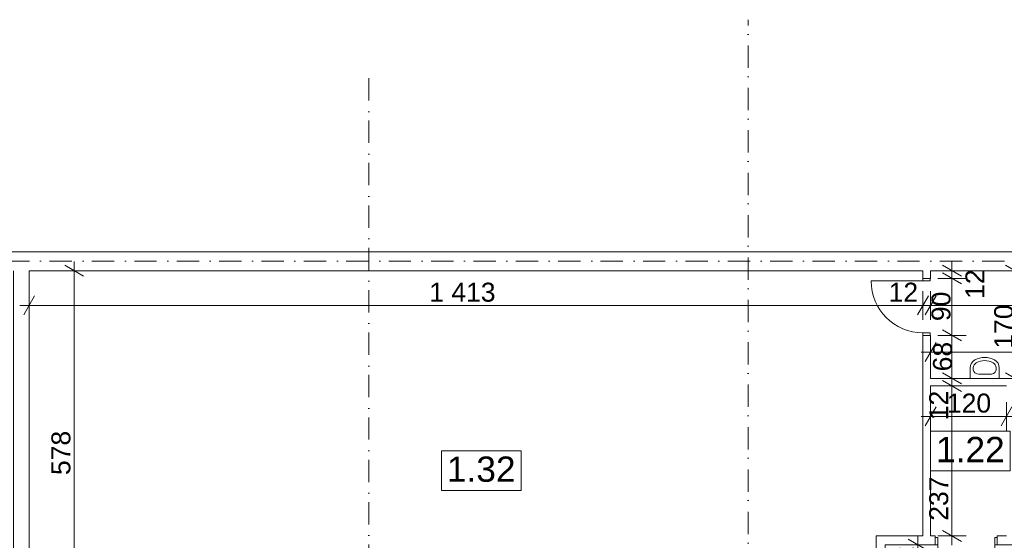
# Model space of a CAD drawing. Extents: x -283435 to 14216, y -77540 to 30522.
# Tile 127 of 177: x -97126 to -81554, y -65076 to -56843. Entities that reach past the tile are written whole.
import ezdxf

# ---------------------------------------------------------------- set-up
doc = ezdxf.new("R2010")
doc.units = 0
doc.header["$MEASUREMENT"] = 0
doc.linetypes.add('Kropki i Kreski', pattern=[670.277762, 352.777767, -176.388884, 0, -141.111112])
for name, color, linetype in [('Drzwi ArchiCAD', 7, 'Continuous'), ('SANITARNE', 7, 'Continuous'), ('WYMIARY', 7, 'Continuous'), ('ŚCIANY', 7, 'Continuous')]:
    doc.layers.add(name, color=color, linetype=linetype)
for name, color, linetype, lineweight in [('Drzwi ArchiCAD_Nr_Pióra__3', 3, 'Continuous', 18), ('Drzwi ArchiCAD_Nr_Pióra__7', 7, 'Continuous', 18), ('OPISY_Nr_Pióra__65', 65, 'Continuous', 18), ('OPISY_Nr_Pióra__86', 86, 'Continuous', 18), ('OSIE_Nr_Pióra__5', 5, 'Continuous', 18), ('OSIE_Nr_Pióra__7', 7, 'Continuous', 18), ('SANITARNE_Nr_Pióra__6', 6, 'Continuous', 9), ('WYMIARY_Nr_Pióra__4', 4, 'Continuous', 18), ('WYMIARY_Nr_Pióra__5', 5, 'Continuous', 18), ('ŚCIANY_Nr_Pióra__7', 7, 'Continuous', 18)]:
    doc.layers.add(name, color=color, linetype=linetype, lineweight=lineweight)
doc.styles.add('GENERATED_STYLE_1', font='arial.ttf')
doc.styles.add('GENERATED_STYLE_2', font='txt')
doc.dimstyles.new('GENERATED_STYLE__1', dxfattribs={"dimtxt": 300, "dimasz": 228, "dimexe": 0.18, "dimexo": 0, "dimgap": 0.09, "dimtad": 1, "dimdec": 0, "dimlfac": 0.1, "dimzin": 0, "dimdsep": 46, "dimtxsty": 'GENERATED_STYLE_2', "dimblk": 'ARROWHEAD_2', "dimblk1": 'ARROWHEAD_2', "dimblk2": 'ARROWHEAD_2', "dimcen": 0.09, "dimclrd": 256, "dimclre": 256, "dimclrt": 256, "dimazin": 0, "dimtfac": 1, "dimtdec": 4, "dimtmove": 0, "dimatfit": 3, "dimfxl": 1, "dimtolj": 1, "dimtzin": 0, "dimarcsym": 0})
doc.dimstyles.new('GENERATED_STYLE__2', dxfattribs={"dimtxt": 300, "dimasz": 228, "dimexe": 0.18, "dimexo": 0, "dimgap": 0.09, "dimtad": 1, "dimtih": 1, "dimtoh": 1, "dimdec": 0, "dimlfac": 0.1, "dimzin": 0, "dimdsep": 46, "dimtxsty": 'GENERATED_STYLE_2', "dimblk": 'ARROWHEAD_2', "dimblk1": 'ARROWHEAD_2', "dimblk2": 'ARROWHEAD_2', "dimcen": 0.09, "dimclrd": 256, "dimclre": 256, "dimclrt": 256, "dimazin": 0, "dimtfac": 1, "dimtdec": 4, "dimtmove": 0, "dimatfit": 3, "dimfxl": 1, "dimtolj": 1, "dimtzin": 0, "dimarcsym": 0})
doc.dimstyles.new('GENERATED_STYLE__4', dxfattribs={"dimtxt": 300, "dimasz": 228, "dimexe": 0.18, "dimexo": 0, "dimgap": 0.09, "dimtad": 1, "dimdec": 0, "dimlfac": 0.1, "dimzin": 0, "dimdsep": 46, "dimtxsty": 'GENERATED_STYLE_2', "dimblk": 'ARROWHEAD_2', "dimblk1": 'ARROWHEAD_2', "dimblk2": 'ARROWHEAD_2', "dimcen": 0.09, "dimclrd": 256, "dimclre": 256, "dimclrt": 256, "dimazin": 0, "dimtfac": 1, "dimtdec": 4, "dimtmove": 2, "dimatfit": 3, "dimfxl": 1, "dimtolj": 1, "dimtzin": 0, "dimarcsym": 0})

# ---------------------------------------------------------------- blocks, each defined once
blk = doc.blocks.new('Ściana_199', base_point=(-78491, -62635))
at = {"layer": 'ŚCIANY_Nr_Pióra__7', "linetype": 'Continuous'}
for p, q in [((-78371, -62515), (-82721, -62515)), ((-82721, -62635), (-81520, -62635)), ((-81400, -62635), (-79957, -62635)), ((-79837, -62635), (-78491, -62635))]:
    blk.add_line(p, q, dxfattribs=at)
blk = doc.blocks.new('D1 Drzwi proste 12_57')
at = {"layer": 'Drzwi ArchiCAD_Nr_Pióra__3', "linetype": 'Continuous'}
for p, q in [((450, 0), (450, 900)), ((-450, 0), (-490, 0)), ((-490, 0), (-490, -115)), ((-450, -115), (-450, 0)), ((490, 0), (450, 0)), ((450, 0), (450, -115)), ((490, -115), (490, 0)), ((-490, -115), (-450, -115)), ((450, -115), (490, -115))]:
    blk.add_line(p, q, dxfattribs=at)
blk.add_arc((450, 0), 900, 90, 180, dxfattribs=at)
at = {"layer": 'Drzwi ArchiCAD_Nr_Pióra__7', "linetype": 'Continuous'}
for p, q in [((-490, 0), (-490, -115)), ((490, 0), (490, -115))]:
    blk.add_line(p, q, dxfattribs=at)
blk = doc.blocks.new('Ściana_202', base_point=(-79957, -65146))
at = {"layer": 'ŚCIANY_Nr_Pióra__7', "linetype": 'Continuous'}
for p, q in [((-82841, -65006), (-83581, -65006)), ((-82646, -65006), (-82721, -65006)), ((-82646, -65031), (-82646, -65006)), ((-82646, -65146), (-82646, -65031)), ((-81666, -65031), (-81666, -65006)), ((-81520, -65006), (-81666, -65006)), ((-81666, -65146), (-81666, -65031)), ((-81061, -65006), (-81400, -65006)), ((-81061, -65031), (-81061, -65006)), ((-81061, -65146), (-81061, -65031)), ((-80081, -65031), (-80081, -65006)), ((-79957, -65006), (-80081, -65006)), ((-80081, -65146), (-80081, -65031)), ((-83441, -65146), (-82646, -65146)), ((-81666, -65146), (-81061, -65146)), ((-80081, -65146), (-79957, -65146))]:
    blk.add_line(p, q, dxfattribs=at)
at = {"layer": 'Drzwi ArchiCAD', "linetype": 'Continuous', "xscale": -1, "rotation": 180}
for p in [(-82156, -65146), (-80571, -65146)]:
    blk.add_blockref('D1 Drzwi proste 12_57', p, dxfattribs=at)
blk = doc.blocks.new('D1 Drzwi proste 12_58')
at = {"layer": 'Drzwi ArchiCAD_Nr_Pióra__3', "linetype": 'Continuous'}
for p, q in [((400, 0), (400, 800)), ((-400, 0), (-440, 0)), ((-440, 0), (-440, -115)), ((-400, -115), (-400, 0)), ((440, 0), (400, 0)), ((400, 0), (400, -115)), ((440, -115), (440, 0)), ((-440, -115), (-400, -115)), ((400, -115), (440, -115))]:
    blk.add_line(p, q, dxfattribs=at)
blk.add_arc((400, 0), 800, 90, 180, dxfattribs=at)
at = {"layer": 'Drzwi ArchiCAD_Nr_Pióra__7', "linetype": 'Continuous'}
for p, q in [((-440, 0), (-440, -115)), ((440, 0), (440, -115))]:
    blk.add_line(p, q, dxfattribs=at)
blk = doc.blocks.new('Ściana_203', base_point=(-83441, -65146))
at = {"layer": 'ŚCIANY_Nr_Pióra__7', "linetype": 'Continuous'}
for p, q in [((-83581, -65006), (-83581, -65663)), ((-83441, -65663), (-83441, -65146)), ((-83556, -65663), (-83581, -65663)), ((-83441, -65663), (-83556, -65663)), ((-83556, -66543), (-83581, -66543)), ((-83581, -66543), (-83581, -66593)), ((-83581, -66593), (-83441, -66593)), ((-83441, -66543), (-83556, -66543)), ((-83441, -66593), (-83441, -66543))]:
    blk.add_line(p, q, dxfattribs=at)
at = {"layer": 'Drzwi ArchiCAD', "linetype": 'Continuous', "xscale": -1, "rotation": 270}
blk.add_blockref('D1 Drzwi proste 12_58', (-83441, -66103), dxfattribs=at)
blk = doc.blocks.new('D1 Drzwi proste 12_59')
at = {"layer": 'Drzwi ArchiCAD_Nr_Pióra__3', "linetype": 'Continuous'}
for p, q in [((410, 0), (410, 820)), ((-410, 0), (-450, 0)), ((-450, 0), (-450, -115)), ((-410, -115), (-410, 0)), ((450, 0), (410, 0)), ((410, 0), (410, -115)), ((450, -115), (450, 0)), ((-450, -115), (-410, -115)), ((410, -115), (450, -115))]:
    blk.add_line(p, q, dxfattribs=at)
blk.add_arc((410, 0), 820, 90, 180, dxfattribs=at)
at = {"layer": 'Drzwi ArchiCAD_Nr_Pióra__7', "linetype": 'Continuous'}
for p, q in [((-450, 0), (-450, -115)), ((450, 0), (450, -115))]:
    blk.add_line(p, q, dxfattribs=at)
blk = doc.blocks.new('Ściana_205', base_point=(-82721, -60663))
at = {"layer": 'ŚCIANY_Nr_Pióra__7', "linetype": 'Continuous'}
for p, q in [((-82841, -60813), (-82841, -60935)), ((-82721, -60935), (-82721, -60813)), ((-82841, -60935), (-82726, -60935)), ((-82726, -60935), (-82721, -60935)), ((-82841, -61835), (-82726, -61835)), ((-82841, -61835), (-82841, -65006)), ((-82726, -61835), (-82721, -61835)), ((-82721, -62515), (-82721, -61835)), ((-82721, -65006), (-82721, -62635))]:
    blk.add_line(p, q, dxfattribs=at)
at = {"layer": 'Drzwi ArchiCAD', "linetype": 'Continuous', "rotation": 90}
blk.add_blockref('D1 Drzwi proste 12_59', (-82841, -61385), dxfattribs=at)
blk = doc.blocks.new('Ściana_399', base_point=(-97226, -60663))
at = {"layer": 'ŚCIANY_Nr_Pióra__7', "linetype": 'Continuous'}
for p, q in [((-97226, -60813), (-97226, -68370)), ((-96976, -66593), (-96976, -60813)), ((-96976, -68370), (-96976, -66723)), ((-97226, -68790), (-97226, -72956)), ((-96976, -72956), (-96976, -68790))]:
    blk.add_line(p, q, dxfattribs=at)
blk = doc.blocks.new('Ściana_502', base_point=(-109354, -60663))
at = {"layer": 'ŚCIANY_Nr_Pióra__7', "linetype": 'Continuous'}
for p, q in [((10897, -60513), (-109354, -60513)), ((-96976, -60813), (-82841, -60813)), ((-82721, -60813), (-77036, -60813))]:
    blk.add_line(p, q, dxfattribs=at)
blk = doc.blocks.new('Umywalka 01 12_5')
at = {"layer": 'SANITARNE_Nr_Pióra__6', "linetype": 'Continuous'}
for p, q in [((-230, 0), (-230, -168)), ((230, 0), (-230, 0)), ((230, 0), (230, -168)), ((-180, -134), (-180, -168)), ((-91, -68), (-91, -68)), ((91, -68), (-91, -68)), ((180, -134), (180, -168))]:
    blk.add_line(p, q, dxfattribs=at)
for centre, radius, start, end in [((-91, -168), 139, 180, 241.5254), ((-91, -168), 88.9, 180, 241.5254), ((0, 0), 330, 241.5254, 298.4746), ((0, 0), 280, 241.5254, 298.4746), ((91, -168), 88.9, 298.4746, 0), ((91, -168), 139, 298.4746, 0)]:
    blk.add_arc(centre, radius, start, end, dxfattribs=at)
for centre, major_axis, start_param, end_param in [((-91, -134), (88.9, 0), 1.570796, 3.141593), ((91, -134), (-88.9, 0), 3.141593, 4.712389)]:
    blk.add_ellipse(centre, major_axis=major_axis, ratio=0.750558, start_param=start_param, end_param=end_param, dxfattribs=at)
blk = doc.blocks.new('*D2004')
at = {"layer": 'WYMIARY_Nr_Pióra__4', "linetype": 'Continuous', "transparency": 16777216}
for p, q in [((-73437, -72215), (-73437, -71765)), ((-73297, -72215), (-73297, -71765)), ((-73350, -71840), (-73523, -72140)), ((-73210, -71840), (-73383, -72140)), ((-73437, -71990), (-73297, -71990))]:
    blk.add_line(p, q, dxfattribs=at)
blk = doc.blocks.new('ARROWHEAD_2')
at = {"linetype": 'Continuous'}
for p, q in [((0, 0), (-1, 0)), ((-0.378, -0.655), (0.378, 0.655))]:
    blk.add_line(p, q, dxfattribs=at)
blk = doc.blocks.new('*D2005')
at = {"layer": 'WYMIARY_Nr_Pióra__4', "linetype": 'Continuous', "transparency": 16777216}
for p, q in [((-73297, -72215), (-73297, -71765)), ((-72373, -72215), (-72373, -71765)), ((-73210, -71840), (-73383, -72140)), ((-72286, -71840), (-72459, -72140)), ((-73297, -71990), (-72373, -71990))]:
    blk.add_line(p, q, dxfattribs=at)
at = {"layer": 'WYMIARY_Nr_Pióra__5', "transparency": 16777216, "char_height": 300, "attachment_point": 1, "style": 'GENERATED_STYLE_1'}
for s, insert in [('{14}', (-73287, -71285)), ('{92}', (-73062, -71630))]:
    blk.add_mtext(s, dxfattribs=dict(at, insert=insert))
blk = doc.blocks.new('*D2011')
at = {"layer": 'WYMIARY_Nr_Pióra__4', "linetype": 'Continuous', "transparency": 16777216}
for p, q in [((-62703, -72215), (-62703, -71765)), ((-61753, -72215), (-61753, -71765)), ((-62616, -71840), (-62789, -72140)), ((-61839, -72140), (-61666, -71840)), ((-62703, -71990), (-61753, -71990)), ((-61753, -71990), (-61606, -71990))]:
    blk.add_line(p, q, dxfattribs=at)
at = {"layer": 'WYMIARY_Nr_Pióra__5', "transparency": 16777216, "insert": (-62456, -71630), "char_height": 300, "attachment_point": 1, "style": 'GENERATED_STYLE_1'}
blk.add_mtext('{95}', dxfattribs=at)
blk = doc.blocks.new('*D2058')
at = {"layer": 'WYMIARY_Nr_Pióra__4', "linetype": 'Continuous', "transparency": 16777216}
for p, q in [((-96976, -61587), (-96976, -61137)), ((-82841, -61587), (-82841, -61137)), ((-96889, -61212), (-97062, -61512)), ((-82754, -61212), (-82927, -61512)), ((-97122, -61362), (-96976, -61362)), ((-96976, -61362), (-82841, -61362))]:
    blk.add_line(p, q, dxfattribs=at)
at = {"layer": 'WYMIARY_Nr_Pióra__5', "transparency": 16777216, "char_height": 300, "attachment_point": 1, "style": 'GENERATED_STYLE_1'}
for s, insert in [('{1\xa0413}', (-90649, -61002)), ('{12}', (-83383, -61002))]:
    blk.add_mtext(s, dxfattribs=dict(at, insert=insert))
blk = doc.blocks.new('*D2059')
at = {"layer": 'WYMIARY_Nr_Pióra__4', "linetype": 'Continuous', "transparency": 16777216}
for p, q in [((-82841, -61587), (-82841, -61137)), ((-82721, -61587), (-82721, -61137)), ((-82754, -61212), (-82927, -61512)), ((-82634, -61212), (-82807, -61512)), ((-82841, -61362), (-82721, -61362))]:
    blk.add_line(p, q, dxfattribs=at)
blk = doc.blocks.new('*D2060')
at = {"layer": 'WYMIARY_Nr_Pióra__4', "linetype": 'Continuous', "transparency": 16777216}
for p, q in [((-82721, -61587), (-82721, -61137)), ((-77036, -61587), (-77036, -61137)), ((-82634, -61212), (-82807, -61512)), ((-76949, -61212), (-77122, -61512)), ((-82721, -61362), (-77036, -61362))]:
    blk.add_line(p, q, dxfattribs=at)
at = {"layer": 'WYMIARY_Nr_Pióra__5', "transparency": 16777216, "char_height": 300, "attachment_point": 1, "style": 'GENERATED_STYLE_1'}
for s, insert in [('{568}', (-80447, -61002)), ('{16}', (-77578, -61002))]:
    blk.add_mtext(s, dxfattribs=dict(at, insert=insert))
blk = doc.blocks.new('*D2061')
at = {"layer": 'WYMIARY_Nr_Pióra__4', "linetype": 'Continuous', "transparency": 16777216}
for p, q in [((-77036, -61587), (-77036, -61137)), ((-76876, -61587), (-76876, -61137)), ((-76949, -61212), (-77122, -61512)), ((-76789, -61212), (-76962, -61512)), ((-77036, -61362), (-76876, -61362))]:
    blk.add_line(p, q, dxfattribs=at)
blk = doc.blocks.new('*D2062')
at = {"layer": 'WYMIARY_Nr_Pióra__4', "linetype": 'Continuous', "transparency": 16777216}
for p, q in [((-76876, -61587), (-76876, -61137)), ((-73437, -61587), (-73437, -61137)), ((-76789, -61212), (-76962, -61512)), ((-73523, -61512), (-73350, -61212)), ((-76876, -61362), (-73437, -61362)), ((-73437, -61362), (-73290, -61362))]:
    blk.add_line(p, q, dxfattribs=at)
at = {"layer": 'WYMIARY_Nr_Pióra__5', "transparency": 16777216, "insert": (-75498, -61002), "char_height": 300, "attachment_point": 1, "style": 'GENERATED_STYLE_1'}
blk.add_mtext('{344}', dxfattribs=at)
blk = doc.blocks.new('*D2063')
at = {"layer": 'WYMIARY_Nr_Pióra__4', "linetype": 'Continuous', "transparency": 16777216}
for p, q in [((-82532, -62548), (-82232, -62721)), ((-82157, -62635), (-82607, -62635)), ((-82382, -65006), (-82382, -62635)), ((-82532, -64919), (-82232, -65093)), ((-82157, -65006), (-82607, -65006)), ((-82382, -65153), (-82382, -65006))]:
    blk.add_line(p, q, dxfattribs=at)
at = {"layer": 'WYMIARY_Nr_Pióra__5', "transparency": 16777216, "char_height": 300, "attachment_point": 1, "rotation": 90, "style": 'GENERATED_STYLE_1'}
for s, insert in [('{12}', (-82742, -63177)), ('{237}', (-82742, -64767))]:
    blk.add_mtext(s, dxfattribs=dict(at, insert=insert))
blk = doc.blocks.new('*D2064')
at = {"layer": 'WYMIARY_Nr_Pióra__4', "linetype": 'Continuous', "transparency": 16777216}
for p, q in [((-82532, -62428), (-82232, -62601)), ((-82157, -62515), (-82607, -62515)), ((-82532, -62548), (-82232, -62721)), ((-82382, -62635), (-82382, -62515)), ((-82157, -62635), (-82607, -62635))]:
    blk.add_line(p, q, dxfattribs=at)
blk = doc.blocks.new('*D2065')
at = {"layer": 'WYMIARY_Nr_Pióra__4', "linetype": 'Continuous', "transparency": 16777216}
for p, q in [((-82532, -61748), (-82232, -61921)), ((-82157, -61835), (-82607, -61835)), ((-82382, -62515), (-82382, -61835)), ((-82532, -62428), (-82232, -62601)), ((-82157, -62515), (-82607, -62515))]:
    blk.add_line(p, q, dxfattribs=at)
at = {"layer": 'WYMIARY_Nr_Pióra__5', "transparency": 16777216, "insert": (-82682, -62404), "char_height": 300, "attachment_point": 1, "rotation": 90, "style": 'GENERATED_STYLE_1'}
blk.add_mtext('{68}', dxfattribs=at)
blk = doc.blocks.new('*D2066')
at = {"layer": 'WYMIARY_Nr_Pióra__4', "linetype": 'Continuous', "transparency": 16777216}
for p, q in [((-82232, -61021), (-82532, -60848)), ((-82157, -60935), (-82607, -60935)), ((-82382, -61835), (-82382, -60935)), ((-82532, -61748), (-82232, -61921)), ((-82157, -61835), (-82607, -61835))]:
    blk.add_line(p, q, dxfattribs=at)
at = {"layer": 'WYMIARY_Nr_Pióra__5', "transparency": 16777216, "char_height": 300, "attachment_point": 1, "rotation": 90, "style": 'GENERATED_STYLE_1'}
for s, insert in [('{12}', (-82169, -61258)), ('{90}', (-82706, -61610))]:
    blk.add_mtext(s, dxfattribs=dict(at, insert=insert))
blk = doc.blocks.new('*D2067')
at = {"layer": 'WYMIARY_Nr_Pióra__4', "linetype": 'Continuous', "transparency": 16777216}
for p, q in [((-82532, -60726), (-82232, -60900)), ((-82382, -60813), (-82382, -60666)), ((-82157, -60813), (-82607, -60813)), ((-82232, -61021), (-82532, -60848)), ((-82382, -60935), (-82382, -60813)), ((-82157, -60935), (-82607, -60935))]:
    blk.add_line(p, q, dxfattribs=at)
blk = doc.blocks.new('*D2068')
at = {"layer": 'WYMIARY_Nr_Pióra__4', "linetype": 'Continuous', "transparency": 16777216}
for p, q in [((-81235, -60900), (-81535, -60726)), ((-81385, -60813), (-81385, -60666)), ((-81160, -60813), (-81610, -60813)), ((-81385, -62515), (-81385, -60813)), ((-81535, -62428), (-81235, -62601)), ((-81160, -62515), (-81610, -62515)), ((-81385, -62661), (-81385, -62515))]:
    blk.add_line(p, q, dxfattribs=at)
at = {"layer": 'WYMIARY_Nr_Pióra__5', "transparency": 16777216, "insert": (-81714, -62045), "char_height": 300, "attachment_point": 1, "rotation": 90, "style": 'GENERATED_STYLE_1'}
blk.add_mtext('{170}', dxfattribs=at)
blk = doc.blocks.new('*D2069')
at = {"layer": 'WYMIARY_Nr_Pióra__4', "linetype": 'Continuous', "transparency": 16777216}
for p, q in [((-82634, -61949), (-82807, -62249)), ((-82721, -62324), (-82721, -61874)), ((-78457, -62249), (-78284, -61949)), ((-78371, -62324), (-78371, -61874)), ((-82867, -62099), (-82721, -62099)), ((-82721, -62099), (-78371, -62099)), ((-78371, -62099), (-78224, -62099))]:
    blk.add_line(p, q, dxfattribs=at)
at = {"layer": 'WYMIARY_Nr_Pióra__5', "transparency": 16777216, "insert": (-80887, -61739), "char_height": 300, "attachment_point": 1, "style": 'GENERATED_STYLE_1'}
blk.add_mtext('{435}', dxfattribs=at)
blk = doc.blocks.new('*D2085')
at = {"layer": 'WYMIARY_Nr_Pióra__4', "linetype": 'Continuous', "transparency": 16777216}
for p, q in [((-82774, -65233), (-83074, -65059)), ((-82924, -65146), (-82924, -64999)), ((-82699, -65146), (-83149, -65146)), ((-82924, -65663), (-82924, -65146)), ((-82699, -65663), (-83149, -65663)), ((-83074, -65576), (-82774, -65750))]:
    blk.add_line(p, q, dxfattribs=at)
at = {"layer": 'WYMIARY_Nr_Pióra__5', "transparency": 16777216, "insert": (-83284, -65635), "char_height": 300, "attachment_point": 1, "rotation": 90, "style": 'GENERATED_STYLE_1'}
blk.add_mtext('{52}', dxfattribs=at)
blk = doc.blocks.new('*D2095')
at = {"layer": 'WYMIARY_Nr_Pióra__4', "linetype": 'Continuous', "transparency": 16777216}
for p, q in [((-96114, -60900), (-96414, -60726)), ((-96264, -60813), (-96264, -60666)), ((-96039, -60813), (-96489, -60813)), ((-96264, -66593), (-96264, -60813)), ((-96039, -66593), (-96489, -66593)), ((-96414, -66506), (-96114, -66680))]:
    blk.add_line(p, q, dxfattribs=at)
at = {"layer": 'WYMIARY_Nr_Pióra__5', "transparency": 16777216, "insert": (-96624, -64044), "char_height": 300, "attachment_point": 1, "rotation": 90, "style": 'GENERATED_STYLE_1'}
blk.add_mtext('{578}', dxfattribs=at)
blk = doc.blocks.new('*D2390')
at = {"layer": 'WYMIARY_Nr_Pióra__4', "linetype": 'Continuous', "transparency": 16777216}
for p, q in [((-82721, -63341), (-82721, -62891)), ((-81520, -63341), (-81520, -62891)), ((-82634, -62966), (-82807, -63266)), ((-81606, -63266), (-81433, -62966)), ((-82867, -63116), (-82721, -63116)), ((-82721, -63116), (-81520, -63116)), ((-81520, -63116), (-81373, -63116))]:
    blk.add_line(p, q, dxfattribs=at)
at = {"layer": 'WYMIARY_Nr_Pióra__5', "transparency": 16777216, "insert": (-82462, -62756), "char_height": 300, "attachment_point": 1, "style": 'GENERATED_STYLE_1'}
blk.add_mtext('{120}', dxfattribs=at)

msp = doc.modelspace()

# ---------------------------------------------------------------- linework, layer by layer
at = {"layer": 'OPISY_Nr_Pióra__65', "linetype": 'Continuous', "flags": 128}
for points in [[(-82720.8, -63349.2), (-81461.9, -63349.2), (-81461.9, -63977.8), (-82720.8, -63977.8)], [(-90456.4, -63659.5), (-89197.5, -63659.5), (-89197.5, -64288), (-90456.4, -64288)]]:
    msp.add_lwpolyline(points, close=True, dxfattribs=at)
at = {"layer": 'OSIE_Nr_Pióra__5', "linetype": 'Kropki i Kreski'}
msp.add_line((-91602.8, -57768.3), (-91602.8, -75484.6), dxfattribs=at)
at = {"layer": 'OSIE_Nr_Pióra__7', "linetype": 'Kropki i Kreski'}
for p, q in [((-85603.3, -75704.3), (-85603.3, -56842.9)), ((-230728.9, -60663), (11369.3, -60663))]:
    msp.add_line(p, q, dxfattribs=at)

# ---------------------------------------------------------------- block references
at = {"layer": 'SANITARNE', "linetype": 'Continuous', "rotation": 180}
msp.add_blockref('Umywalka 01 12_5', (-81864.2, -62514.6), dxfattribs=at)
at = {"layer": 'ŚCIANY'}
for name, p in [('Ściana_502', (-109353.9, -60663)), ('Ściana_399', (-97225.6, -60663)), ('Ściana_205', (-82720.8, -60663)), ('Ściana_199', (-78490.6, -62634.6)), ('Ściana_202', (-79956.8, -65146)), ('Ściana_203', (-83440.8, -65146))]:
    msp.add_blockref(name, p, dxfattribs=at)

# ---------------------------------------------------------------- texts
at = {"layer": 'OPISY_Nr_Pióra__86', "linetype": 'Continuous', "char_height": 400, "attachment_point": 2, "style": 'GENERATED_STYLE_1'}
for s, insert in [('{1.22}', (-82091.3, -63440.6)), ('{1.32}', (-89827, -63750.9))]:
    msp.add_mtext(s, dxfattribs=dict(at, insert=insert))

# ---------------------------------------------------------------- dimensions: what is measured, and where the dimension line sits
at = {"layer": 'WYMIARY', "linetype": 'Continuous'}
for base, p1, p2, picture, middle in [((-96975.6, -71989.6), (-62702.8, -72955.8), (-61752.9, -60663), '*D2011', (-62230.6, -71779.6)), ((-96975.6, -61362.3), (-82840.8, -60813), (-82720.8, -60663), '*D2059', (-83157.9, -61152.3)), ((-96975.6277, -61362.3445), (-82720.7602, -60662.9542), (-77035.8344, -60812.9542), '*D2060', (-80110.0698, -61152.3445)), ((-96975.6, -61362.3), (-96975.6, -60813), (-82840.8, -60813), '*D2058', (-90134.5, -61152.3)), ((-96975.6, -71989.6), (-73436.8, -72955.8), (-73296.8, -60813), '*D2004', (-73061.9, -71434.6)), ((-96975.6, -71989.6), (-73296.8, -60813), (-72372.8, -72955.8), '*D2005', (-72837.5, -71779.6)), ((-96975.6, -61362.3), (-77035.8, -60813), (-76875.8, -62554.3), '*D2061', (-77352.9, -61152.3)), ((-96975.6, -61362.3), (-76875.8, -62554.3), (-73436.8, -62554.3), '*D2062', (-75160.4, -61152.3)), ((-82720.8, -62098.8), (-82720.8, -62514.6), (-78370.6, -62514.6), '*D2069', (-80549.8, -61888.8)), ((-82720.8, -63116.4), (-82720.8, -62634.6), (-81519.9, -62634.6), '*D2390', (-82124.4, -62906.4))]:
    dim = msp.add_linear_dim(base=base, p1=p1, p2=p2, dimstyle='GENERATED_STYLE__2', dxfattribs=at)
    dim.commit()
    dim.dimension.update_dxf_attribs({"geometry": picture, "text_midpoint": middle})
for base, p1, p2, dimstyle, picture, middle in [((-96264.4, -72955.8), (-96975.6, -66593), (-96975.6, -60813), 'GENERATED_STYLE__1', '*D2095', (-96474.4, -63707.1)), ((-82382.3, -65006), (-82720.8, -60934.8), (-82720.8, -60813), 'GENERATED_STYLE__4', '*D2067', (-82019.1, -61033.5)), ((-81385.3, -62514.6), (-82720.8, -62514.6), (-82720.8, -60813), 'GENERATED_STYLE__4', '*D2068', (-81564, -61707.9)), ((-82382.3, -65006), (-82720.8, -61834.8), (-82720.8, -60934.8), 'GENERATED_STYLE__4', '*D2066', (-82555.8, -61385.1)), ((-82382.3, -65006), (-82720.8, -62514.6), (-82720.8, -61834.8), 'GENERATED_STYLE__4', '*D2065', (-82532.3, -62179.2)), ((-82382.3, -65006), (-82720.8, -62634.6), (-82720.8, -62514.6), 'GENERATED_STYLE__1', '*D2064', (-82592.3, -62951.7)), ((-82382.3, -65006), (-82720.8, -65006), (-82720.8, -62634.6), 'GENERATED_STYLE__4', '*D2063', (-82592.3, -64429.3)), ((-82924.4, -72955.8), (-83440.8, -65663), (-83440.8, -65146), 'GENERATED_STYLE__4', '*D2085', (-83134.4, -65410))]:
    dim = msp.add_linear_dim(base=base, p1=p1, p2=p2, angle=90, dimstyle=dimstyle, dxfattribs=at)
    dim.commit()
    dim.dimension.update_dxf_attribs({"geometry": picture, "text_midpoint": middle})

doc.saveas('drawing.dxf')
